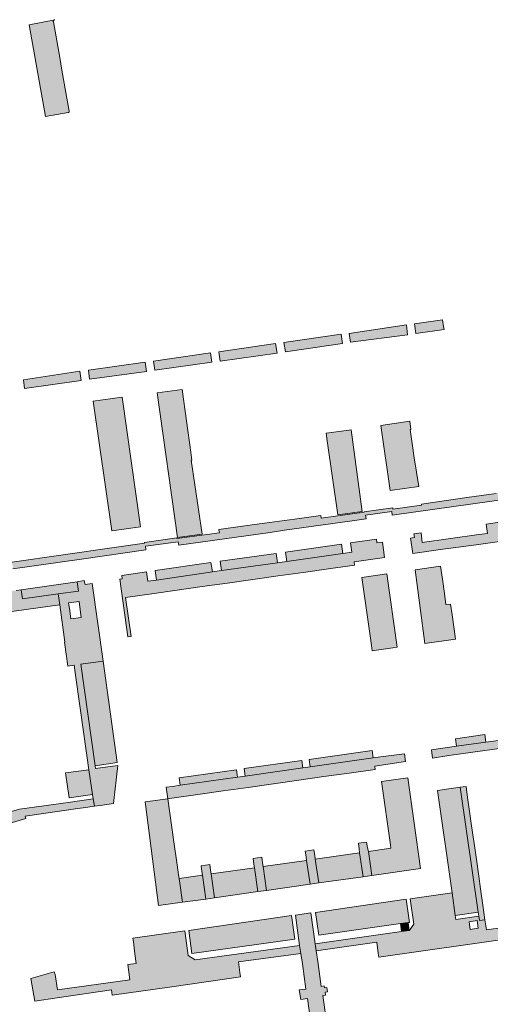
# Model space of a CAD drawing. Extents: x 97094 to 109644, y 463509 to 471969.
# Tile 122 of 256: x 103486 to 103586, y 468235 to 468444. Entities that reach past the tile are written whole.
import ezdxf

# ---------------------------------------------------------------- set-up
doc = ezdxf.new("R2010")
doc.units = 0
doc.layers.add('109 Onkruidbestrijding elementen', color=6, linetype='Continuous', lineweight=20, true_color=0xff00ff)

msp = doc.modelspace()

# ---------------------------------------------------------------- hatches: boundary and pattern name
at = {"layer": '109 Onkruidbestrijding elementen', "true_color": 0xff00ff}
for points in [[(103493.48, 468444.49), (103488.02, 468443.42), (103491.49, 468423.91), (103496.35, 468424.76), (103496.35, 468424.76), (103496.36, 468424.76), (103496.36, 468424.76), (103496.36, 468424.76), (103496.37, 468424.76), (103496.37, 468424.76), (103496.38, 468424.76), (103496.38, 468424.76), (103496.39, 468424.77), (103496.39, 468424.77), (103496.39, 468424.77), (103496.4, 468424.77), (103496.4, 468424.77), (103496.41, 468424.77), (103496.41, 468424.78), (103496.41, 468424.78), (103496.42, 468424.78), (103496.42, 468424.78), (103496.43, 468424.78), (103496.43, 468424.79), (103496.43, 468424.79), (103496.44, 468424.79), (103496.44, 468424.79), (103496.45, 468424.79), (103496.45, 468424.8), (103496.45, 468424.8), (103496.46, 468424.8), (103496.46, 468424.8), (103496.46, 468424.81), (103496.47, 468424.81), (103496.47, 468424.81), (103496.47, 468424.82), (103496.48, 468424.82), (103496.48, 468424.82), (103496.48, 468424.82), (103496.49, 468424.83), (103496.49, 468424.83), (103496.49, 468424.83), (103496.5, 468424.84), (103496.5, 468424.84), (103496.5, 468424.84), (103496.5, 468424.85), (103496.51, 468424.85), (103496.51, 468424.85), (103496.51, 468424.86), (103496.52, 468424.86), (103496.52, 468424.86), (103496.52, 468424.87), (103496.52, 468424.87), (103496.53, 468424.87), (103496.53, 468424.88), (103496.53, 468424.88), (103496.53, 468424.89), (103496.53, 468424.89), (103496.54, 468424.89), (103496.54, 468424.9), (103496.54, 468424.9), (103496.54, 468424.91), (103496.54, 468424.91), (103496.55, 468424.91), (103496.55, 468424.92), (103496.55, 468424.92), (103496.55, 468424.93), (103496.55, 468424.93), (103496.55, 468424.93), (103496.56, 468424.94), (103496.56, 468424.94), (103496.56, 468424.95), (103496.56, 468424.95), (103496.56, 468424.96), (103496.56, 468424.96), (103496.56, 468424.96), (103496.56, 468424.97), (103496.56, 468424.97), (103496.56, 468424.98), (103496.56, 468424.98), (103496.57, 468424.99), (103496.57, 468424.99), (103496.57, 468424.99), (103496.57, 468425), (103496.57, 468425), (103496.57, 468425.01), (103496.57, 468425.01), (103496.57, 468425.02), (103496.57, 468425.02), (103496.57, 468425.03), (103496.57, 468425.03), (103496.57, 468425.03), (103496.57, 468425.04), (103496.57, 468425.04), (103496.57, 468425.05), (103496.57, 468425.05), (103496.56, 468425.06), (103496.56, 468425.06), (103496.56, 468425.07), (103494.98, 468433.79), (103494.53, 468436.47), (103493.19, 468444.04), (103493.19, 468444.05), (103493.19, 468444.05), (103493.19, 468444.06), (103493.18, 468444.07), (103493.18, 468444.07), (103493.18, 468444.08), (103493.18, 468444.09), (103493.18, 468444.09), (103493.18, 468444.1), (103493.18, 468444.11), (103493.18, 468444.11), (103493.18, 468444.12), (103493.18, 468444.13), (103493.18, 468444.13), (103493.18, 468444.14), (103493.18, 468444.15), (103493.18, 468444.15), (103493.18, 468444.16), (103493.19, 468444.16), (103493.19, 468444.17), (103493.19, 468444.18), (103493.19, 468444.18), (103493.19, 468444.19), (103493.19, 468444.2), (103493.19, 468444.2), (103493.19, 468444.21), (103493.2, 468444.22), (103493.2, 468444.22), (103493.2, 468444.23), (103493.2, 468444.23), (103493.2, 468444.24), (103493.21, 468444.25), (103493.21, 468444.25), (103493.21, 468444.26), (103493.21, 468444.26), (103493.22, 468444.27), (103493.22, 468444.28), (103493.22, 468444.28), (103493.22, 468444.29), (103493.23, 468444.29), (103493.23, 468444.3), (103493.23, 468444.31), (103493.24, 468444.31), (103493.24, 468444.32), (103493.24, 468444.32), (103493.25, 468444.33), (103493.25, 468444.33), (103493.25, 468444.34), (103493.26, 468444.34), (103493.26, 468444.35), (103493.27, 468444.35), (103493.27, 468444.36), (103493.27, 468444.36), (103493.28, 468444.37), (103493.28, 468444.37), (103493.29, 468444.38), (103493.29, 468444.38), (103493.3, 468444.39), (103493.3, 468444.39), (103493.31, 468444.4), (103493.31, 468444.4), (103493.31, 468444.41), (103493.32, 468444.41), (103493.32, 468444.41), (103493.33, 468444.42), (103493.33, 468444.42), (103493.34, 468444.43), (103493.35, 468444.43), (103493.35, 468444.43), (103493.36, 468444.44), (103493.36, 468444.44), (103493.37, 468444.44), (103493.37, 468444.45), (103493.38, 468444.45), (103493.38, 468444.45), (103493.39, 468444.46), (103493.4, 468444.46), (103493.4, 468444.46), (103493.41, 468444.47), (103493.41, 468444.47), (103493.42, 468444.47), (103493.42, 468444.47), (103493.43, 468444.48), (103493.44, 468444.48), (103493.44, 468444.48), (103493.45, 468444.48), (103493.46, 468444.48), (103493.46, 468444.49), (103493.47, 468444.49), (103493.47, 468444.49), (103493.48, 468444.49)], [(103570.2, 468377.79), (103576.2, 468378.63), (103576.1, 468379.29), (103575.88, 468380.71), (103569.89, 468379.88), (103570.2, 468377.79)], [(103556.33, 468375.93), (103568.45, 468377.55), (103568.18, 468379.61), (103556.04, 468377.77), (103556.33, 468375.93)], [(103542.49, 468373.89), (103554.59, 468375.68), (103554.32, 468377.64), (103542.17, 468375.91), (103542.49, 468373.89)], [(103514.74, 468369.99), (103526.84, 468371.71), (103526.56, 468373.7), (103514.48, 468371.93), (103514.74, 468369.99)], [(103528.59, 468371.95), (103540.71, 468373.65), (103540.4, 468375.66), (103528.31, 468373.93), (103528.59, 468371.95)], [(103500.87, 468368.07), (103513, 468369.73), (103512.71, 468371.7), (103500.65, 468370.01), (103500.87, 468368.07)], [(103487.09, 468366.1), (103499.12, 468367.82), (103498.83, 468369.77), (103486.86, 468367.96), (103487.09, 468366.1)], [(103522.6, 468350.91), (103522.37, 468352.57), (103522.36, 468352.57), (103520.52, 468365.89), (103515.22, 468365.2), (103519.54, 468334.44), (103524.77, 468335.17), (103522.43, 468350.88), (103522.6, 468350.91)], [(103511.71, 468336.71), (103507.84, 468364.24), (103501.65, 468363.44), (103505.59, 468335.84), (103511.71, 468336.71)], [(103562.77, 468358.28), (103564.75, 468344.41), (103570.84, 468345.28), (103569.87, 468351.38), (103569.43, 468354.39), (103569, 468357.39), (103569.15, 468357.41), (103568.9, 468359.15), (103562.77, 468358.28)], [(103551.11, 468356.6), (103551.34, 468354.99), (103553.59, 468339.25), (103558.77, 468340), (103556.46, 468357.35), (103555.49, 468357.21), (103551.11, 468356.6)], [(103484.41, 468329.2), (103484.61, 468327.8), (103499.18, 468329.85), (103512.86, 468331.79), (103512.75, 468332.59), (103519.71, 468333.55), (103519.82, 468332.78), (103539.21, 468335.54), (103542.31, 468335.98), (103556.14, 468337.94), (103559.63, 468338.43), (103559.52, 468339.21), (103565.08, 468339.97), (103565.18, 468339.21), (103590.85, 468342.81), (103590.75, 468343.56), (103591.46, 468343.66), (103591.36, 468344.41), (103587.26, 468343.81), (103581.02, 468342.92), (103571.37, 468341.55), (103571.4, 468341.32), (103565.31, 468340.46), (103565.27, 468340.74), (103559.19, 468339.9), (103559.2, 468339.85), (103550.06, 468338.53), (103550.05, 468338.62), (103549.99, 468339.1), (103544.41, 468338.34), (103539.1, 468337.61), (103533.86, 468336.9), (103528.37, 468336.15), (103528.44, 468335.61), (103528.46, 468335.47), (103519.4, 468334.21), (103519.39, 468334.35), (103512.55, 468333.39), (103512.57, 468333.25), (103506.14, 468332.32), (103484.41, 468329.2)], [(103592.29, 468334.24), (103591.85, 468337.46), (103591.7, 468338.24), (103585.13, 468337.31), (103585.38, 468335.29), (103583.54, 468335.07), (103571.54, 468333.41), (103571.29, 468335.4), (103569.8, 468335.19), (103569.91, 468334.41), (103569.05, 468334.29), (103569.52, 468331.02), (103575.96, 468331.94), (103577.09, 468332.07), (103582.98, 468332.9), (103591.46, 468334.1), (103592.29, 468334.24)], [(103530.18, 468324.76), (103535.55, 468325.52), (103540.91, 468326.28), (103546.27, 468327.04), (103551.63, 468327.8), (103556.15, 468328.45), (103557.19, 468328.59), (103557.1, 468329.25), (103563.55, 468330.18), (103563.08, 468333.46), (103561.94, 468333.3), (103561.83, 468334.1), (103556.32, 468333.32), (103556.6, 468331.35), (103554.68, 468331.07), (103542.76, 468329.35), (103540.83, 468329.08), (103528.91, 468327.4), (103526.96, 468327.12), (103515.07, 468325.41), (103513.26, 468325.15), (103512.97, 468327.14), (103507.73, 468326.4), (103507.83, 468325.63), (103507.32, 468325.56), (103509, 468313.32), (103509.71, 468313.41), (103508.54, 468321.69), (103514.1, 468322.48), (103519.46, 468323.24), (103524.82, 468324), (103530.18, 468324.76)], [(103542.52, 468331.35), (103542.76, 468329.35), (103554.68, 468331.07), (103554.4, 468333.05), (103542.52, 468331.35)], [(103528.6, 468329.42), (103528.91, 468327.4), (103540.83, 468329.08), (103540.53, 468331.05), (103528.6, 468329.42)], [(103514.78, 468327.4), (103515.07, 468325.41), (103526.96, 468327.12), (103526.62, 468329.15), (103514.78, 468327.4)], [(103575.84, 468325.6), (103575.46, 468328.33), (103570.02, 468327.54), (103572.13, 468311.91), (103578.63, 468312.85), (103578.35, 468314.97), (103577.92, 468318.02), (103577.54, 468320.28), (103576.58, 468320.17), (103576.27, 468322.57), (103575.84, 468325.6)], [(103558.71, 468325.95), (103560.46, 468313.56), (103560.75, 468311.49), (103560.91, 468310.34), (103562.33, 468310.54), (103565.32, 468310.98), (103566.24, 468311.11), (103564.06, 468326.72), (103558.71, 468325.95)], [(103486.36, 468323.35), (103486.65, 468321.38), (103494.2, 468322.45), (103498.55, 468323.06), (103498.27, 468325.05), (103486.36, 468323.35)], [(103485.27, 468323.19), (103479.62, 468322.39), (103478.64, 468322.12), (103477.79, 468321.79), (103477.36, 468321.55), (103476.88, 468321.18), (103476.07, 468320.36), (103475.75, 468320.04), (103475.45, 468319.72), (103475.27, 468319.56), (103475.1, 468319.4), (103474.92, 468319.25), (103474.74, 468319.1), (103474.55, 468318.95), (103474.36, 468318.81), (103474.17, 468318.67), (103473.98, 468318.53), (103473.79, 468318.4), (103473.59, 468318.27), (103473.39, 468318.14), (103473.19, 468318.02), (103472.99, 468317.9), (103472.78, 468317.78), (103472.58, 468317.67), (103472.37, 468317.56), (103472.16, 468317.45), (103471.95, 468317.35), (103471.73, 468317.25), (103471.52, 468317.15), (103471.3, 468317.06), (103471.08, 468316.97), (103470.86, 468316.89), (103470.64, 468316.81), (103470.41, 468316.73), (103470.19, 468316.66), (103469.96, 468316.59), (103469.74, 468316.53), (103469.51, 468316.46), (103469.28, 468316.41), (103469.05, 468316.35), (103468.82, 468316.3), (103468.59, 468316.26), (103468.36, 468316.22), (103468.12, 468316.18), (103467.89, 468316.15), (103467.66, 468316.12), (103467.42, 468316.09), (103467.19, 468316.07), (103463.23, 468315.48), (103463.34, 468314.7), (103463.78, 468313.21), (103465.53, 468313.46), (103478.39, 468317.16), (103478.32, 468317.4), (103482.72, 468318.67), (103482.78, 468318.47), (103494.53, 468320.12), (103494.2, 468322.45), (103486.65, 468321.38), (103486.36, 468323.35), (103485.27, 468323.19)], [(103502.04, 468285.92), (103506.76, 468286.6), (103503.76, 468308.19), (103499.04, 468307.53), (103502.04, 468285.92)], [(103578.81, 468290.08), (103573.51, 468289.32), (103573.76, 468287.58), (103577.22, 468288.08), (103577.22, 468288.08), (103577.23, 468288.09), (103586.92, 468289.44), (103598.39, 468291.05), (103598.15, 468292.81), (103597.96, 468292.78), (103586.69, 468291.19), (103585.09, 468290.96), (103578.81, 468290.08)], [(103585.09, 468290.96), (103584.87, 468292.55), (103578.59, 468291.66), (103578.81, 468290.08), (103578.81, 468290.08), (103585.09, 468290.96)], [(103518.33, 468279.04), (103523.89, 468279.83), (103529.24, 468280.59), (103534.6, 468281.34), (103539.96, 468282.1), (103545.31, 468282.86), (103550.67, 468283.62), (103556.03, 468284.38), (103561.55, 468285.16), (103561.45, 468285.86), (103568.01, 468286.81), (103567.77, 468288.49), (103562.7, 468287.82), (103561.14, 468287.61), (103547.75, 468285.69), (103546.16, 468285.47), (103533.93, 468283.74), (103532.34, 468283.51), (103520.12, 468281.79), (103518.53, 468281.55), (103517.15, 468281.35), (103517.49, 468278.92), (103518.33, 468279.04)], [(103547.75, 468285.69), (103561.14, 468287.61), (103560.93, 468289.2), (103547.53, 468287.28), (103547.75, 468285.69)], [(103533.93, 468283.74), (103546.16, 468285.47), (103545.95, 468287.05), (103533.7, 468285.32), (103533.93, 468283.74)], [(103500.73, 468285.07), (103495.76, 468284.4), (103496.55, 468279.09), (103501.52, 468279.82), (103500.73, 468285.07)], [(103520.12, 468281.79), (103532.34, 468283.51), (103532.11, 468285.09), (103519.88, 468283.37), (103520.12, 468281.79)], [(103562.93, 468282.57), (103564.8, 468269.15), (103564.91, 468268.4), (103560.1, 468267.69), (103560.82, 468262.62), (103571.17, 468264.09), (103568.48, 468283.36), (103562.93, 468282.57)], [(103578.21, 468281.15), (103574.76, 468280.66), (103577.88, 468258.92), (103578.58, 468254.09), (103583.46, 468254.81), (103579.64, 468281.35), (103578.21, 468281.15)], [(103579.64, 468281.35), (103583.46, 468254.81), (103583.58, 468254), (103583.71, 468253.05), (103584.87, 468253.21), (103584.44, 468256.28), (103583.95, 468259.77), (103583.58, 468262.47), (103583.15, 468265.48), (103582.73, 468268.49), (103582.05, 468273.18), (103581.62, 468276.18), (103581.19, 468279.18), (103580.87, 468281.53), (103579.64, 468281.35)], [(103496.36, 468278.15), (103485.99, 468276.68), (103478.6, 468274.59), (103479.29, 468272.31), (103487.35, 468274.69), (103487.19, 468275.23), (103498.41, 468276.83), (103499.54, 468276.98), (103501.92, 468277.33), (103501.66, 468278.9), (103496.36, 468278.15)], [(103520.61, 468256.92), (103519.91, 468261.94), (103519.79, 468262.77), (103519.49, 468264.85), (103518.8, 468269.75), (103517.49, 468278.92), (103512.7, 468278.24), (103515.55, 468256.23), (103520.6, 468256.92), (103520.61, 468256.92)], [(103559.95, 468268.46), (103559.71, 468269.69), (103558, 468269.45), (103558.17, 468268.25), (103558.24, 468267.42), (103559.01, 468262.36), (103560.82, 468262.62), (103560.1, 468267.69), (103559.95, 468268.46)], [(103548.72, 468266.87), (103548.55, 468268.06), (103546.71, 468267.8), (103546.88, 468266.61), (103546.99, 468265.81), (103547.71, 468260.76), (103549.55, 468261.02), (103548.84, 468266.07), (103548.72, 468266.87)], [(103559.01, 468262.36), (103558.24, 468267.42), (103548.84, 468266.07), (103549.55, 468261.02), (103559.01, 468262.36)], [(103526.58, 468263.74), (103526.41, 468264.93), (103524.58, 468264.67), (103524.75, 468263.48), (103524.87, 468262.66), (103525.59, 468257.6), (103527.43, 468257.86), (103526.69, 468262.96), (103526.58, 468263.74)], [(103537.64, 468265.3), (103537.48, 468266.49), (103535.63, 468266.23), (103535.8, 468265.04), (103535.92, 468264.24), (103536.64, 468259.18), (103538.48, 468259.45), (103537.76, 468264.49), (103537.64, 468265.3)], [(103546.99, 468265.81), (103537.76, 468264.49), (103538.48, 468259.45), (103547.71, 468260.76), (103546.99, 468265.81)], [(103535.92, 468264.24), (103526.69, 468262.96), (103527.43, 468257.86), (103536.64, 468259.18), (103535.92, 468264.24)], [(103520.61, 468256.92), (103525.59, 468257.6), (103524.87, 468262.66), (103519.91, 468261.94), (103520.61, 468256.92)], [(103568.12, 468257.56), (103548.91, 468254.78), (103549.59, 468249.91), (103566.92, 468252.38), (103568.53, 468252.61), (103568.84, 468252.65), (103568.12, 468257.56)], [(103545.51, 468247.74), (103545.79, 468246.03), (103546.09, 468243.84), (103546.82, 468238.47), (103545.44, 468238.28), (103545.73, 468236.28), (103547.19, 468236.48), (103548.55, 468226.7), (103551.85, 468227.08), (103550.43, 468237.12), (103551.02, 468237.2), (103550.93, 468237.83), (103551.4, 468237.89), (103551.27, 468238.81), (103550.79, 468238.74), (103550.73, 468239.13), (103550.11, 468239.04), (103549.37, 468244.3), (103549.05, 468246.59), (103548.82, 468248.07), (103547.91, 468254.68), (103544.6, 468254.2), (103545.51, 468247.74)], [(103521.94, 468250.95), (103522.62, 468246.01), (103544.48, 468249.05), (103543.78, 468254.09), (103521.94, 468250.95)], [(103568.77, 468250.92), (103568.53, 468252.61), (103566.92, 468252.38), (103567.16, 468250.69), (103568.77, 468250.92)], [(103505.7, 468237.15), (103518.36, 468238.97), (103532.91, 468241.05), (103532.79, 468241.98), (103532.49, 468244.23), (103545.79, 468246.03), (103545.51, 468247.74), (103523.28, 468244.66), (103521.82, 468245.64), (103521.1, 468250.83), (103510.08, 468249.28), (103510.19, 468248.54), (103510.51, 468245.94), (103510.79, 468243.91), (103509, 468243.67), (103509.44, 468240.46), (103494.04, 468238.29), (103493.6, 468241.54), (103493.55, 468241.54), (103493.38, 468242.14), (103488.43, 468240.71), (103489.27, 468235.9), (103494, 468236.59), (103505.55, 468238.28), (103505.7, 468237.15)]]:
    msp.add_hatch(color=6, dxfattribs=at).paths.add_polyline_path(points)
h = msp.add_hatch(color=6, dxfattribs=at)
h.paths.add_polyline_path([(103501.66, 468278.9), (103501.92, 468277.33), (103503.11, 468277.51), (103505.98, 468277.92), (103506.85, 468286), (103502.12, 468285.32), (103502.04, 468285.92), (103499.04, 468307.53), (103503.76, 468308.19), (103501.45, 468324.7), (103499.91, 468324.47), (103499.76, 468325.26), (103499.76, 468325.27), (103498.27, 468325.05), (103498.55, 468323.06), (103494.2, 468322.45), (103494.53, 468320.12), (103495.64, 468312.19), (103495.54, 468312.18), (103496.24, 468307.11), (103497.61, 468307.3), (103497.89, 468305.22), (103498.81, 468298.69), (103499.1, 468296.65), (103499.4, 468294.61), (103500.38, 468287.63), (103500.66, 468285.58), (103500.73, 468285.07), (103501.52, 468279.82), (103501.66, 468278.9)])
h.paths.add_polyline_path([(103496.59, 468319.34), (103496.43, 468320.53), (103498.65, 468320.84), (103498.81, 468319.65), (103499.11, 468317.46), (103496.89, 468317.15), (103496.59, 468319.34)])
h = msp.add_hatch(color=6, dxfattribs=at)
h.paths.add_polyline_path([(103563.79, 468245.48), (103589.15, 468249.11), (103589.01, 468250.04), (103603.88, 468252.13), (103603.37, 468255.78), (103600.5, 468255.38), (103600.83, 468253.23), (103585.22, 468251.05), (103584.87, 468253.21), (103583.71, 468253.05), (103583.58, 468254), (103578.7, 468253.27), (103578.58, 468254.09), (103577.88, 468258.92), (103569.02, 468257.67), (103569.78, 468252.27), (103568.89, 468251.08), (103568.77, 468250.92), (103567.16, 468250.69), (103548.82, 468248.07), (103549.05, 468246.59), (103561.88, 468248.41), (103562.2, 468246.09), (103562.31, 468245.27), (103563.79, 468245.48)])
h.paths.add_polyline_path([(103583.44, 468251.43), (103581.76, 468251.15), (103581.54, 468252.76), (103583.21, 468253.02), (103583.44, 468251.43)])

# ---------------------------------------------------------------- linework, layer by layer
at = {"layer": '109 Onkruidbestrijding elementen', "color": 3, "true_color": 0x00ff00}
for points in [[(103493.48, 468444.49), (103488.02, 468443.42), (103491.49, 468423.91), (103496.35, 468424.76), (103496.35, 468424.76), (103496.36, 468424.76), (103496.36, 468424.76), (103496.36, 468424.76), (103496.37, 468424.76), (103496.37, 468424.76), (103496.38, 468424.76), (103496.38, 468424.76), (103496.39, 468424.77), (103496.39, 468424.77), (103496.39, 468424.77), (103496.4, 468424.77), (103496.4, 468424.77), (103496.41, 468424.77), (103496.41, 468424.78), (103496.41, 468424.78), (103496.42, 468424.78), (103496.42, 468424.78), (103496.43, 468424.78), (103496.43, 468424.79), (103496.43, 468424.79), (103496.44, 468424.79), (103496.44, 468424.79), (103496.45, 468424.79), (103496.45, 468424.8), (103496.45, 468424.8), (103496.46, 468424.8), (103496.46, 468424.8), (103496.46, 468424.81), (103496.47, 468424.81), (103496.47, 468424.81), (103496.47, 468424.82), (103496.48, 468424.82), (103496.48, 468424.82), (103496.48, 468424.82), (103496.49, 468424.83), (103496.49, 468424.83), (103496.49, 468424.83), (103496.5, 468424.84), (103496.5, 468424.84), (103496.5, 468424.84), (103496.5, 468424.85), (103496.51, 468424.85), (103496.51, 468424.85), (103496.51, 468424.86), (103496.52, 468424.86), (103496.52, 468424.86), (103496.52, 468424.87), (103496.52, 468424.87), (103496.53, 468424.87), (103496.53, 468424.88), (103496.53, 468424.88), (103496.53, 468424.89), (103496.53, 468424.89), (103496.54, 468424.89), (103496.54, 468424.9), (103496.54, 468424.9), (103496.54, 468424.91), (103496.54, 468424.91), (103496.55, 468424.91), (103496.55, 468424.92), (103496.55, 468424.92), (103496.55, 468424.93), (103496.55, 468424.93), (103496.55, 468424.93), (103496.56, 468424.94), (103496.56, 468424.94), (103496.56, 468424.95), (103496.56, 468424.95), (103496.56, 468424.96), (103496.56, 468424.96), (103496.56, 468424.96), (103496.56, 468424.97), (103496.56, 468424.97), (103496.56, 468424.98), (103496.56, 468424.98), (103496.57, 468424.99), (103496.57, 468424.99), (103496.57, 468424.99), (103496.57, 468425), (103496.57, 468425), (103496.57, 468425.01), (103496.57, 468425.01), (103496.57, 468425.02), (103496.57, 468425.02), (103496.57, 468425.03), (103496.57, 468425.03), (103496.57, 468425.03), (103496.57, 468425.04), (103496.57, 468425.04), (103496.57, 468425.05), (103496.57, 468425.05), (103496.56, 468425.06), (103496.56, 468425.06), (103496.56, 468425.07), (103494.98, 468433.79), (103494.53, 468436.47), (103493.19, 468444.04), (103493.19, 468444.05), (103493.19, 468444.05), (103493.19, 468444.06), (103493.18, 468444.07), (103493.18, 468444.07), (103493.18, 468444.08), (103493.18, 468444.09), (103493.18, 468444.09), (103493.18, 468444.1), (103493.18, 468444.11), (103493.18, 468444.11), (103493.18, 468444.12), (103493.18, 468444.13), (103493.18, 468444.13), (103493.18, 468444.14), (103493.18, 468444.15), (103493.18, 468444.15), (103493.18, 468444.16), (103493.19, 468444.16), (103493.19, 468444.17), (103493.19, 468444.18), (103493.19, 468444.18), (103493.19, 468444.19), (103493.19, 468444.2), (103493.19, 468444.2), (103493.19, 468444.21), (103493.2, 468444.22), (103493.2, 468444.22), (103493.2, 468444.23), (103493.2, 468444.23), (103493.2, 468444.24), (103493.21, 468444.25), (103493.21, 468444.25), (103493.21, 468444.26), (103493.21, 468444.26), (103493.22, 468444.27), (103493.22, 468444.28), (103493.22, 468444.28), (103493.22, 468444.29), (103493.23, 468444.29), (103493.23, 468444.3), (103493.23, 468444.31), (103493.24, 468444.31), (103493.24, 468444.32), (103493.24, 468444.32), (103493.25, 468444.33), (103493.25, 468444.33), (103493.25, 468444.34), (103493.26, 468444.34), (103493.26, 468444.35), (103493.27, 468444.35), (103493.27, 468444.36), (103493.27, 468444.36), (103493.28, 468444.37), (103493.28, 468444.37), (103493.29, 468444.38), (103493.29, 468444.38), (103493.3, 468444.39), (103493.3, 468444.39), (103493.31, 468444.4), (103493.31, 468444.4), (103493.31, 468444.41), (103493.32, 468444.41), (103493.32, 468444.41), (103493.33, 468444.42), (103493.33, 468444.42), (103493.34, 468444.43), (103493.35, 468444.43), (103493.35, 468444.43), (103493.36, 468444.44), (103493.36, 468444.44), (103493.37, 468444.44), (103493.37, 468444.45), (103493.38, 468444.45), (103493.38, 468444.45), (103493.39, 468444.46), (103493.4, 468444.46), (103493.4, 468444.46), (103493.41, 468444.47), (103493.41, 468444.47), (103493.42, 468444.47), (103493.42, 468444.47), (103493.43, 468444.48), (103493.44, 468444.48), (103493.44, 468444.48), (103493.45, 468444.48), (103493.46, 468444.48), (103493.46, 468444.49), (103493.47, 468444.49), (103493.47, 468444.49), (103493.48, 468444.49)], [(103570.2, 468377.79), (103576.2, 468378.63), (103576.1, 468379.29), (103575.88, 468380.71), (103569.89, 468379.88), (103570.2, 468377.79)], [(103556.33, 468375.93), (103568.45, 468377.55), (103568.18, 468379.61), (103556.04, 468377.77), (103556.33, 468375.93)], [(103542.49, 468373.89), (103554.59, 468375.68), (103554.32, 468377.64), (103542.17, 468375.91), (103542.49, 468373.89)], [(103514.74, 468369.99), (103526.84, 468371.71), (103526.56, 468373.7), (103514.48, 468371.93), (103514.74, 468369.99)], [(103528.59, 468371.95), (103540.71, 468373.65), (103540.4, 468375.66), (103528.31, 468373.93), (103528.59, 468371.95)], [(103500.87, 468368.07), (103513, 468369.73), (103512.71, 468371.7), (103500.65, 468370.01), (103500.87, 468368.07)], [(103487.09, 468366.1), (103499.12, 468367.82), (103498.83, 468369.77), (103486.86, 468367.96), (103487.09, 468366.1)], [(103522.6, 468350.91), (103522.37, 468352.57), (103522.36, 468352.57), (103520.52, 468365.89), (103515.22, 468365.2), (103519.54, 468334.44), (103524.77, 468335.17), (103522.43, 468350.88), (103522.6, 468350.91)], [(103511.71, 468336.71), (103507.84, 468364.24), (103501.65, 468363.44), (103505.59, 468335.84), (103511.71, 468336.71)], [(103562.77, 468358.28), (103564.75, 468344.41), (103570.84, 468345.28), (103569.87, 468351.38), (103569.43, 468354.39), (103569, 468357.39), (103569.15, 468357.41), (103568.9, 468359.15), (103562.77, 468358.28)], [(103551.11, 468356.6), (103551.34, 468354.99), (103553.59, 468339.25), (103558.77, 468340), (103556.46, 468357.35), (103555.49, 468357.21), (103551.11, 468356.6)], [(103592.29, 468334.24), (103591.85, 468337.46), (103591.7, 468338.24), (103585.13, 468337.31), (103585.38, 468335.29), (103583.54, 468335.07), (103571.54, 468333.41), (103571.29, 468335.4), (103569.8, 468335.19), (103569.91, 468334.41), (103569.05, 468334.29), (103569.52, 468331.02), (103575.96, 468331.94), (103577.09, 468332.07), (103582.98, 468332.9), (103591.46, 468334.1), (103592.29, 468334.24)], [(103530.18, 468324.76), (103535.55, 468325.52), (103540.91, 468326.28), (103546.27, 468327.04), (103551.63, 468327.8), (103556.15, 468328.45), (103557.19, 468328.59), (103557.1, 468329.25), (103563.55, 468330.18), (103563.08, 468333.46), (103561.94, 468333.3), (103561.83, 468334.1), (103556.32, 468333.32), (103556.6, 468331.35), (103554.68, 468331.07), (103542.76, 468329.35), (103540.83, 468329.08), (103528.91, 468327.4), (103526.96, 468327.12), (103515.07, 468325.41), (103513.26, 468325.15), (103512.97, 468327.14), (103507.73, 468326.4), (103507.83, 468325.63), (103507.32, 468325.56), (103509, 468313.32), (103509.71, 468313.41), (103508.54, 468321.69), (103514.1, 468322.48), (103519.46, 468323.24), (103524.82, 468324), (103530.18, 468324.76)], [(103542.52, 468331.35), (103542.76, 468329.35), (103554.68, 468331.07), (103554.4, 468333.05), (103542.52, 468331.35)], [(103528.6, 468329.42), (103528.91, 468327.4), (103540.83, 468329.08), (103540.53, 468331.05), (103528.6, 468329.42)], [(103514.78, 468327.4), (103515.07, 468325.41), (103526.96, 468327.12), (103526.62, 468329.15), (103514.78, 468327.4)], [(103575.84, 468325.6), (103575.46, 468328.33), (103570.02, 468327.54), (103572.13, 468311.91), (103578.63, 468312.85), (103578.35, 468314.97), (103577.92, 468318.02), (103577.54, 468320.28), (103576.58, 468320.17), (103576.27, 468322.57), (103575.84, 468325.6)], [(103558.71, 468325.95), (103560.46, 468313.56), (103560.75, 468311.49), (103560.91, 468310.34), (103562.33, 468310.54), (103565.32, 468310.98), (103566.24, 468311.11), (103564.06, 468326.72), (103558.71, 468325.95)], [(103486.36, 468323.35), (103486.65, 468321.38), (103494.2, 468322.45), (103498.55, 468323.06), (103498.27, 468325.05), (103486.36, 468323.35)], [(103501.66, 468278.9), (103501.92, 468277.33), (103503.11, 468277.51), (103505.98, 468277.92), (103506.85, 468286), (103502.12, 468285.32), (103502.04, 468285.92), (103499.04, 468307.53), (103503.76, 468308.19), (103501.45, 468324.7), (103499.91, 468324.47), (103499.76, 468325.26), (103499.76, 468325.27), (103498.27, 468325.05), (103498.55, 468323.06), (103494.2, 468322.45), (103494.53, 468320.12), (103495.64, 468312.19), (103495.54, 468312.18), (103496.24, 468307.11), (103497.61, 468307.3), (103497.89, 468305.22), (103498.81, 468298.69), (103499.1, 468296.65), (103499.4, 468294.61), (103500.38, 468287.63), (103500.66, 468285.58), (103500.73, 468285.07), (103501.52, 468279.82), (103501.66, 468278.9)], [(103496.59, 468319.34), (103496.43, 468320.53), (103498.65, 468320.84), (103498.81, 468319.65), (103499.11, 468317.46), (103496.89, 468317.15), (103496.59, 468319.34)], [(103502.04, 468285.92), (103506.76, 468286.6), (103503.76, 468308.19), (103499.04, 468307.53), (103502.04, 468285.92)], [(103578.81, 468290.08), (103573.51, 468289.32), (103573.76, 468287.58), (103577.22, 468288.08), (103577.22, 468288.08), (103577.23, 468288.09), (103586.92, 468289.44), (103598.39, 468291.05), (103598.15, 468292.81), (103597.96, 468292.78), (103586.69, 468291.19), (103585.09, 468290.96), (103578.81, 468290.08)], [(103585.09, 468290.96), (103584.87, 468292.55), (103578.59, 468291.66), (103578.81, 468290.08), (103578.81, 468290.08), (103585.09, 468290.96)], [(103518.33, 468279.04), (103523.89, 468279.83), (103529.24, 468280.59), (103534.6, 468281.34), (103539.96, 468282.1), (103545.31, 468282.86), (103550.67, 468283.62), (103556.03, 468284.38), (103561.55, 468285.16), (103561.45, 468285.86), (103568.01, 468286.81), (103567.77, 468288.49), (103562.7, 468287.82), (103561.14, 468287.61), (103547.75, 468285.69), (103546.16, 468285.47), (103533.93, 468283.74), (103532.34, 468283.51), (103520.12, 468281.79), (103518.53, 468281.55), (103517.15, 468281.35), (103517.49, 468278.92), (103518.33, 468279.04)], [(103547.75, 468285.69), (103561.14, 468287.61), (103560.93, 468289.2), (103547.53, 468287.28), (103547.75, 468285.69)], [(103533.93, 468283.74), (103546.16, 468285.47), (103545.95, 468287.05), (103533.7, 468285.32), (103533.93, 468283.74)], [(103500.73, 468285.07), (103495.76, 468284.4), (103496.55, 468279.09), (103501.52, 468279.82), (103500.73, 468285.07)], [(103520.12, 468281.79), (103532.34, 468283.51), (103532.11, 468285.09), (103519.88, 468283.37), (103520.12, 468281.79)], [(103562.93, 468282.57), (103564.8, 468269.15), (103564.91, 468268.4), (103560.1, 468267.69), (103560.82, 468262.62), (103571.17, 468264.09), (103568.48, 468283.36), (103562.93, 468282.57)], [(103578.21, 468281.15), (103574.76, 468280.66), (103577.88, 468258.92), (103578.58, 468254.09), (103583.46, 468254.81), (103579.64, 468281.35), (103578.21, 468281.15)], [(103579.64, 468281.35), (103583.46, 468254.81), (103583.58, 468254), (103583.71, 468253.05), (103584.87, 468253.21), (103584.44, 468256.28), (103583.95, 468259.77), (103583.58, 468262.47), (103583.15, 468265.48), (103582.73, 468268.49), (103582.05, 468273.18), (103581.62, 468276.18), (103581.19, 468279.18), (103580.87, 468281.53), (103579.64, 468281.35)], [(103496.36, 468278.15), (103485.99, 468276.68), (103478.6, 468274.59), (103479.29, 468272.31), (103487.35, 468274.69), (103487.19, 468275.23), (103498.41, 468276.83), (103499.54, 468276.98), (103501.92, 468277.33), (103501.66, 468278.9), (103496.36, 468278.15)], [(103520.61, 468256.92), (103519.91, 468261.94), (103519.79, 468262.77), (103519.49, 468264.85), (103518.8, 468269.75), (103517.49, 468278.92), (103512.7, 468278.24), (103515.55, 468256.23), (103520.6, 468256.92), (103520.61, 468256.92)], [(103559.95, 468268.46), (103559.71, 468269.69), (103558, 468269.45), (103558.17, 468268.25), (103558.24, 468267.42), (103559.01, 468262.36), (103560.82, 468262.62), (103560.1, 468267.69), (103559.95, 468268.46)], [(103548.72, 468266.87), (103548.55, 468268.06), (103546.71, 468267.8), (103546.88, 468266.61), (103546.99, 468265.81), (103547.71, 468260.76), (103549.55, 468261.02), (103548.84, 468266.07), (103548.72, 468266.87)], [(103559.01, 468262.36), (103558.24, 468267.42), (103548.84, 468266.07), (103549.55, 468261.02), (103559.01, 468262.36)], [(103526.58, 468263.74), (103526.41, 468264.93), (103524.58, 468264.67), (103524.75, 468263.48), (103524.87, 468262.66), (103525.59, 468257.6), (103527.43, 468257.86), (103526.69, 468262.96), (103526.58, 468263.74)], [(103537.64, 468265.3), (103537.48, 468266.49), (103535.63, 468266.23), (103535.8, 468265.04), (103535.92, 468264.24), (103536.64, 468259.18), (103538.48, 468259.45), (103537.76, 468264.49), (103537.64, 468265.3)], [(103546.99, 468265.81), (103537.76, 468264.49), (103538.48, 468259.45), (103547.71, 468260.76), (103546.99, 468265.81)], [(103535.92, 468264.24), (103526.69, 468262.96), (103527.43, 468257.86), (103536.64, 468259.18), (103535.92, 468264.24)], [(103520.61, 468256.92), (103525.59, 468257.6), (103524.87, 468262.66), (103519.91, 468261.94), (103520.61, 468256.92)], [(103568.12, 468257.56), (103548.91, 468254.78), (103549.59, 468249.91), (103566.92, 468252.38), (103568.53, 468252.61), (103568.84, 468252.65), (103568.12, 468257.56)], [(103545.51, 468247.74), (103545.79, 468246.03), (103546.09, 468243.84), (103546.82, 468238.47), (103545.44, 468238.28), (103545.73, 468236.28), (103547.19, 468236.48), (103548.55, 468226.7), (103551.85, 468227.08), (103550.43, 468237.12), (103551.02, 468237.2), (103550.93, 468237.83), (103551.4, 468237.89), (103551.27, 468238.81), (103550.79, 468238.74), (103550.73, 468239.13), (103550.11, 468239.04), (103549.37, 468244.3), (103549.05, 468246.59), (103548.82, 468248.07), (103547.91, 468254.68), (103544.6, 468254.2), (103545.51, 468247.74)], [(103521.94, 468250.95), (103522.62, 468246.01), (103544.48, 468249.05), (103543.78, 468254.09), (103521.94, 468250.95)], [(103568.77, 468250.92), (103568.53, 468252.61), (103566.92, 468252.38), (103567.16, 468250.69), (103568.77, 468250.92)], [(103583.44, 468251.43), (103581.76, 468251.15), (103581.54, 468252.76), (103583.21, 468253.02), (103583.44, 468251.43)], [(103505.7, 468237.15), (103518.36, 468238.97), (103532.91, 468241.05), (103532.79, 468241.98), (103532.49, 468244.23), (103545.79, 468246.03), (103545.51, 468247.74), (103523.28, 468244.66), (103521.82, 468245.64), (103521.1, 468250.83), (103510.08, 468249.28), (103510.19, 468248.54), (103510.51, 468245.94), (103510.79, 468243.91), (103509, 468243.67), (103509.44, 468240.46), (103494.04, 468238.29), (103493.6, 468241.54), (103493.55, 468241.54), (103493.38, 468242.14), (103488.43, 468240.71), (103489.27, 468235.9), (103494, 468236.59), (103505.55, 468238.28), (103505.7, 468237.15)]]:
    msp.add_lwpolyline(points, close=True, dxfattribs=at)
for points in [[(103587.26, 468343.81), (103581.02, 468342.92), (103571.37, 468341.55), (103571.4, 468341.32), (103565.31, 468340.46), (103565.27, 468340.74), (103559.19, 468339.9), (103559.2, 468339.85), (103550.06, 468338.53), (103550.05, 468338.62), (103549.99, 468339.1), (103544.41, 468338.34), (103539.1, 468337.61), (103533.86, 468336.9), (103528.37, 468336.15), (103528.44, 468335.61), (103528.46, 468335.47), (103519.4, 468334.21), (103519.39, 468334.35), (103512.55, 468333.39), (103512.57, 468333.25), (103506.14, 468332.32), (103484.41, 468329.2)], [(103484.61, 468327.8), (103499.18, 468329.85), (103512.86, 468331.79), (103512.75, 468332.59), (103519.71, 468333.55), (103519.82, 468332.78), (103539.21, 468335.54), (103542.31, 468335.98), (103556.14, 468337.94), (103559.63, 468338.43), (103559.52, 468339.21), (103565.08, 468339.97), (103565.18, 468339.21), (103590.85, 468342.81)], [(103482.78, 468318.47), (103494.53, 468320.12), (103494.2, 468322.45), (103486.65, 468321.38), (103486.36, 468323.35), (103485.27, 468323.19)], [(103600.83, 468253.23), (103585.22, 468251.05), (103584.87, 468253.21), (103583.71, 468253.05), (103583.58, 468254), (103578.7, 468253.27), (103578.58, 468254.09), (103577.88, 468258.92), (103569.02, 468257.67), (103569.78, 468252.27), (103568.89, 468251.08), (103568.77, 468250.92), (103567.16, 468250.69), (103548.82, 468248.07), (103549.05, 468246.59), (103561.88, 468248.41), (103562.2, 468246.09), (103562.31, 468245.27), (103563.79, 468245.48), (103563.79, 468245.48), (103589.15, 468249.11)]]:
    msp.add_lwpolyline(points, dxfattribs=at)

doc.saveas('drawing.dxf')
